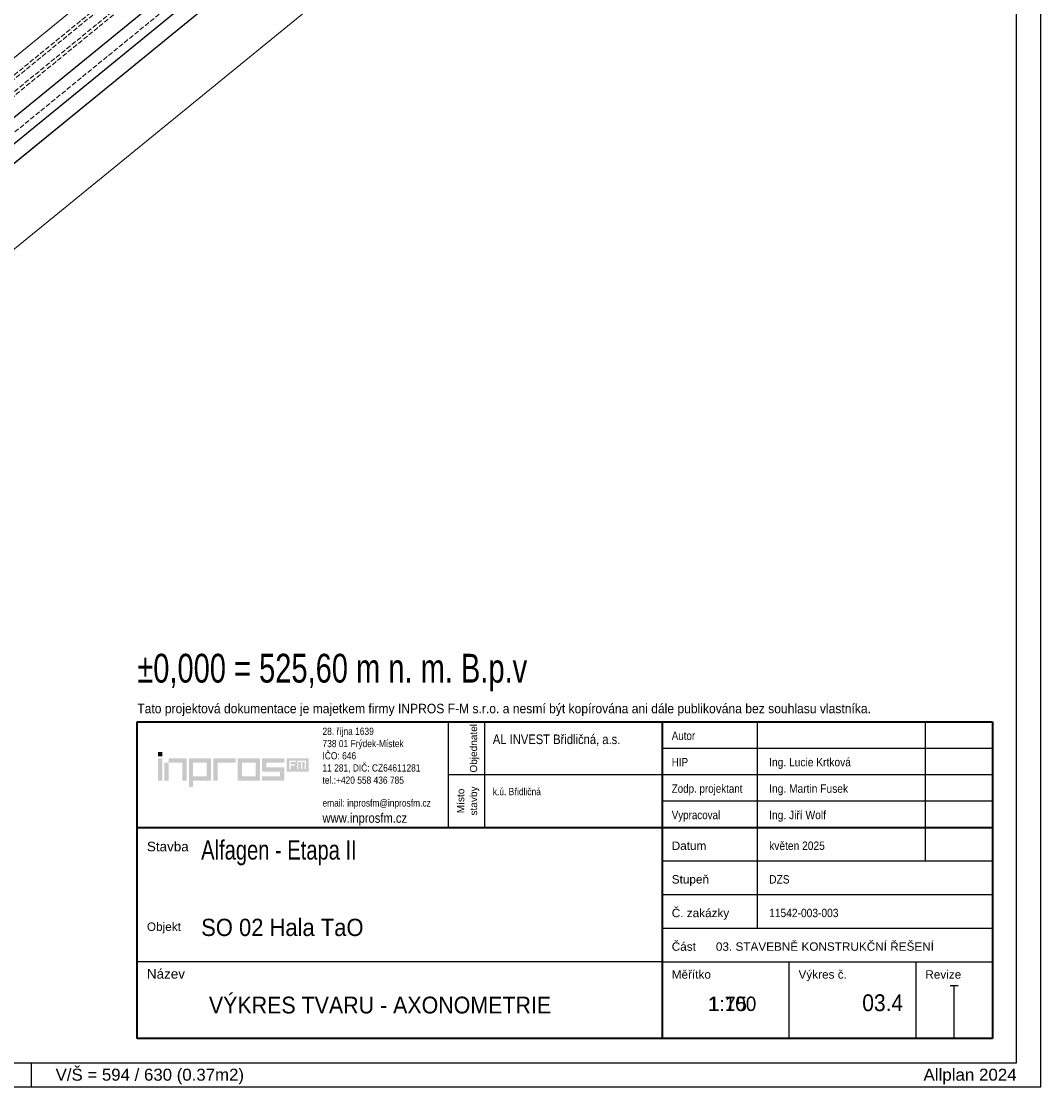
# Model space of a CAD drawing. Header units: millimetres. Extents: x 0 to 63000, y 0 to 59400.
# Tile 7 of 8: x 41786 to 63000, y 0 to 22184. Entities that reach past the tile are written whole.
import ezdxf
from ezdxf.enums import TextEntityAlignment as Align

# ---------------------------------------------------------------- set-up
doc = ezdxf.new("R2010")
doc.units = ezdxf.units.MM
doc.header["$LTSCALE"] = 1000
doc.linetypes.add('Carkovana 0.5x', pattern=[0.14, 0.1, -0.04])
for name, color, linetype in [('Architektura obecně', 7, 'Continuous'), ('Standard', 7, 'Continuous'), ('Text obecně', 7, 'Continuous')]:
    doc.layers.add(name, color=color, linetype=linetype)
doc.layers.add('Plošné elementy obecné', color=7, linetype='Continuous', lineweight=13)
doc.layers.add('Stěna', color=7, linetype='Continuous', lineweight=35)
doc.styles.add('ARIAL', font='arial.ttf')
doc.styles.add('Bahnschrift SemiLight Condensed', font='txt')

msp = doc.modelspace()

# ---------------------------------------------------------------- hatches: boundary and pattern name
at = {"layer": 'Standard', "linetype": 'Continuous', "lineweight": 25, "true_color": 0x73a6d5, "transparency": 33554687}
msp.add_hatch(color=143, dxfattribs=at).paths.add_polyline_path([(44720, 6971), (44630, 6971), (44630, 6882), (44720, 6882)])
at = {"layer": 'Standard', "linetype": 'Continuous', "lineweight": 25, "transparency": 33554687}
for points in [[(44720, 6837), (44630, 6837), (44630, 6374), (44720, 6374)], [(44854, 6747), (44765, 6747), (44765, 6374), (44854, 6374)], [(45228, 6837), (44854, 6837), (44854, 6747), (45138, 6747), (45138, 6374), (45228, 6374)], [(46244, 6837), (45781, 6837), (45781, 6374), (45871, 6374), (45871, 6747), (46244, 6747)], [(47261, 6837), (46797, 6837), (46797, 6560), (47171, 6560), (47171, 6463), (46797, 6463), (46797, 6374), (47261, 6374), (47261, 6650), (46887, 6650), (46887, 6747), (47261, 6747)]]:
    msp.add_hatch(color=7, dxfattribs=at).paths.add_polyline_path(points)
h = msp.add_hatch(color=7, dxfattribs=at)
h.paths.add_polyline_path([(45736, 6837), (45273, 6837), (45273, 6239), (45362, 6239), (45362, 6374), (45736, 6374)])
h.paths.add_polyline_path([(45646, 6747), (45646, 6463), (45362, 6463), (45362, 6747)], flags=16)
h = msp.add_hatch(color=7, dxfattribs=at)
h.paths.add_polyline_path([(46752, 6837), (46289, 6837), (46289, 6374), (46752, 6374)])
h.paths.add_polyline_path([(46663, 6747), (46663, 6463), (46379, 6463), (46379, 6747)], flags=16)
at = {"layer": 'Standard', "linetype": 'Continuous', "lineweight": 25, "true_color": 0x73a6d5, "transparency": 33554687}
h = msp.add_hatch(color=143, dxfattribs=at)
h.paths.add_polyline_path([(47769, 6837), (47305, 6837), (47305, 6560), (47769, 6560)])
h.paths.add_polyline_path([(47685, 6764), (47631, 6764), (47631, 6609), (47607, 6609), (47607, 6764), (47553, 6764), (47553, 6609), (47530, 6609), (47530, 6788), (47709, 6788), (47709, 6609), (47685, 6609)], flags=16)
h.paths.add_polyline_path([(47500, 6788), (47500, 6764), (47389, 6764), (47389, 6711), (47485, 6711), (47485, 6687), (47389, 6687), (47389, 6609), (47365, 6609), (47365, 6788)], flags=16)

# ---------------------------------------------------------------- linework, layer by layer
at = {"layer": 'Architektura obecně', "color": 252, "linetype": 'Carkovana 0.5x', "lineweight": 5, "true_color": 0x8f8f8f, "transparency": 33554687}
for p, q in [((59392, 35561), (21074, 4274)), ((21074, 4188), (59448, 35520)), ((59615, 35397), (21286, 4101)), ((21286, 4014), (59671, 35356)), ((60164, 34995), (21100, 3099))]:
    msp.add_line(p, q, dxfattribs=at)
at = {"layer": 'Plošné elementy obecné', "color": 7, "linetype": 'Continuous', "lineweight": 18, "transparency": 33554687}
for p, q in [((21100, 4657), (59158, 35732)), ((60574, 34694), (22443, 3560)), ((22090, 1482), (61729, 33847))]:
    msp.add_line(p, q, dxfattribs=at)
at = {"layer": 'Plošné elementy obecné', "color": 5, "linetype": 'Continuous', "lineweight": -3, "transparency": 33554687}
for p, q in [((57116, 32275), (22090, 3676)), ((22090, 3272), (57116, 31871)), ((40095, 18932), (46155, 23880))]:
    msp.add_line(p, q, dxfattribs=at)
at = {"layer": 'Standard', "color": 7, "linetype": 'Continuous', "lineweight": 35, "transparency": 33554687}
for p, q in [((44200, 1000), (44200, 7600)), ((44200, 7600), (62000, 7600)), ((55122, 7600), (55122, 1000)), ((62000, 7600), (62000, 1000)), ((44200, 5400), (62000, 5400)), ((62000, 1000), (44200, 1000))]:
    msp.add_line(p, q, dxfattribs=at)
at = {"layer": 'Standard', "color": 7, "linetype": 'Continuous', "lineweight": -3, "transparency": 33554687}
for p, q in [((50669, 7600), (50669, 5400)), ((51427, 7600), (51427, 6500)), ((57100, 7600), (57100, 3300)), ((60599, 7600), (60599, 4700)), ((55122, 7050), (62000, 7050)), ((50669, 6500), (55122, 6500)), ((51427, 6500), (51427, 5400)), ((55122, 6500), (62000, 6500)), ((55122, 5950), (62000, 5950)), ((55122, 5400), (62000, 5400)), ((55122, 4700), (62000, 4700)), ((55122, 4000), (62000, 4000)), ((55122, 3300), (62000, 3300)), ((55122, 2600), (44200, 2600)), ((55122, 2600), (62000, 2600)), ((57761, 2600), (57761, 1000)), ((60400, 2600), (60400, 1000)), ((61118, 2109), (61282, 2109)), ((61200, 1000), (61200, 2109))]:
    msp.add_line(p, q, dxfattribs=at)
at = {"layer": 'Stěna', "color": 7, "linetype": 'Continuous', "lineweight": -3, "transparency": 33554687}
msp.add_line((42000, 0), (42000, 500), dxfattribs=at)
for points in [[(0, 0), (63000, 0), (63000, 59400), (0, 59400), (0, 0)], [(500, 500), (62500, 500), (62500, 58900), (500, 58900), (500, 500)]]:
    msp.add_lwpolyline(points, close=True, dxfattribs=at)

# ---------------------------------------------------------------- texts
at = {"layer": 'Standard', "color": 7, "linetype": 'Continuous', "lineweight": 35, "transparency": 33554687, "style": 'ARIAL', "width": 0.722115}
msp.add_text('±0,000 = 525,60 m n. m. B.p.v', height=600, dxfattribs=at).set_placement((44200, 8414), (52314, 8414), align=Align.FIT)
at = {"layer": 'Standard', "color": 7, "linetype": 'Continuous', "lineweight": 5, "transparency": 33554687, "style": 'ARIAL'}
for s, height, width, p, p2 in [('Tato projektová dokumentace je majetkem firmy INPROS F-M s.r.o. a nesmí být kopírována ani dále publikována bez souhlasu vlastníka.', 198.1, 0.909785, (44200, 7775), (59468, 7775)), ('AL INVEST Břidličná, a.s.', 200, 0.83402, (51599, 7134), (54252, 7134)), ('Autor', 175, 0.833928, (55322, 7220), (55809, 7220)), ('Ing. Lucie Krtková', 175, 0.870239, (57350, 6670), (59051, 6670)), ('HIP', 175, 0.834146, (55322, 6670), (55662, 6670)), ('Zodp. projektant', 175, 0.83391, (55322, 6120), (56794, 6120)), ('Ing. Martin Fusek', 175, 0.870165, (57350, 6120), (58992, 6120)), ('Ing. Jiří Wolf', 175, 0.869979, (57350, 5570), (58531, 5570)), ('Vypracoval', 175, 0.834154, (55322, 5570), (56330, 5570)), ('Stavba', 200, 1.000927, (44400, 4901), (45270, 4901)), ('Datum', 175, 1.000801, (55322, 4930), (56042, 4930)), ('květen 2025', 175, 0.870312, (57350, 4930), (58508, 4930)), ('Stupeň', 175, 1.000873, (55322, 4230), (56097, 4230)), ('DZS', 175, 0.870494, (57350, 4230), (57775, 4230)), ('Č. zakázky', 175, 1.001042, (55322, 3530), (56518, 3530)), ('11542-003-003', 175, 0.87024, (57350, 3530), (58792, 3530)), ('Objekt', 175, 1.000814, (44400, 3244), (45107, 3244)), ('Část', 175, 1.00094, (55322, 2830), (55825, 2830)), ('03. STAVEBNĚ KONSTRUKČNÍ ŘEŠENÍ', 175, 1.001022, (56241, 2830), (60780, 2830)), ('Název', 200, 1.001094, (44400, 2250), (45192, 2250)), ('Měřítko', 175, 1.000648, (55322, 2250), (56137, 2250)), ('Výkres č.', 175, 1.000946, (57961, 2250), (58966, 2250)), ('Revize', 175, 1.001081, (60600, 2250), (61347, 2250))]:
    msp.add_text(s, height=height, dxfattribs=dict(at, width=width)).set_placement(p, p2, align=Align.FIT)
at = {"layer": 'Standard', "color": 7, "linetype": 'Continuous', "lineweight": 13, "transparency": 33554687, "style": 'ARIAL'}
for s, width, p, p2 in [('Objednatel', 1.00079, (51272, 6540), (51272, 7553)), ('stavby', 1.001023, (51272, 5646), (51272, 6252)), ('Místo', 1.000693, (51004, 5694), (51004, 6206))]:
    msp.add_text(s, height=150, rotation=90, dxfattribs=dict(at, width=width)).set_placement(p, p2, align=Align.FIT)
for s, height, width, p, p2 in [('28. října 1639 ', 150, 0.833962, (48054, 7325), (49170, 7325)), ('738 01 Frýdek-Místek  ', 150, 0.83407, (48054, 7070), (49840, 7070)), ('IČO: 646 ', 150, 0.834011, (48054, 6816), (48802, 6816)), ('11 281, DIČ: CZ64611281 ', 150, 0.834095, (48054, 6562), (50141, 6562)), ('tel.:+420 558 436 785 ', 150, 0.83402, (48054, 6308), (49797, 6308)), ('k.ú. Břidličná', 150, 0.833974, (51599, 6070), (52598, 6070)), ('email: inprosfm@inprosfm.cz       ', 150, 0.834004, (48054, 5833), (50648, 5833)), ('www.inprosfm.cz ', 200, 0.834163, (48054, 5495), (49879, 5495))]:
    msp.add_text(s, height=height, dxfattribs=dict(at, width=width)).set_placement(p, p2, align=Align.FIT)
at = {"layer": 'Standard', "color": 7, "linetype": 'Continuous', "lineweight": 18, "transparency": 33554687}
for s, height, style, width, p, p2 in [('Alfagen - Etapa II', 400, 'Bahnschrift SemiLight Condensed', 1.001071, (45529, 4729), (48765, 4729)), ('SO 02 Hala TaO', 360, 'ARIAL', 0.909816, (45529, 3137), (48908, 3137))]:
    msp.add_text(s, height=height, dxfattribs=dict(at, style=style, width=width)).set_placement(p, p2, align=Align.FIT)
at = {"layer": 'Standard', "color": 7, "linetype": 'Continuous', "lineweight": -3, "transparency": 33554687, "style": 'ARIAL', "width": 1.000735}
msp.add_text('1:75', height=300, dxfattribs=at).set_placement((56074, 1575), (56889, 1575), align=Align.FIT)
at = {"layer": 'Stěna', "color": 7, "linetype": 'Continuous', "lineweight": -3, "transparency": 33554687, "style": 'ARIAL'}
for s, width, p, p2 in [('V/Š = 594 / 630 (0.37m2)', 1.003156, (42500, 125), (46421, 125)), ('Allplan 2024', 1.008983, (60562, 125), (62500, 125))]:
    msp.add_text(s, height=250, dxfattribs=dict(at, width=width)).set_placement(p, p2, align=Align.FIT)
at = {"layer": 'Text obecně', "color": 7, "linetype": 'Continuous', "lineweight": 18, "transparency": 33554687, "style": 'ARIAL'}
for s, width, p, p2 in [('VÝKRES TVARU - AXONOMETRIE', 0.910895, (45690, 1525), (52812, 1525)), ('03.4', 0.894242, (59287, 1573), (60137, 1573))]:
    msp.add_text(s, height=350, dxfattribs=dict(at, width=width)).set_placement(p, p2, align=Align.FIT)
at = {"layer": 'Text obecně', "color": 7, "linetype": 'Continuous', "lineweight": -3, "transparency": 33554687, "style": 'ARIAL', "width": 0.939926}
msp.add_text('1:100', height=300, dxfattribs=at).set_placement((56097, 1576), (57082, 1576), align=Align.FIT)

doc.saveas('drawing.dxf')
